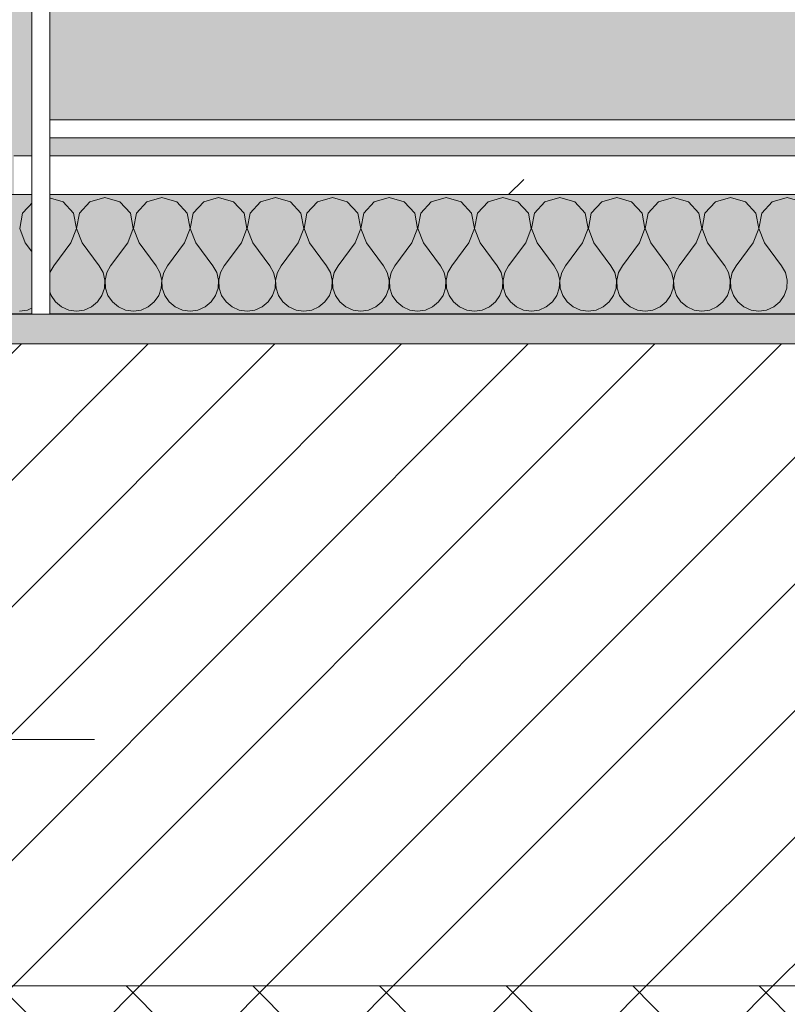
# Model space of a CAD drawing. Header units: millimetres. Extents: x -40968 to 13979, y -19284 to 4746.
# Tile 155 of 256: x -11981 to -11724, y -1425 to -1095. Entities that reach past the tile are written whole.
import ezdxf

# ---------------------------------------------------------------- set-up
doc = ezdxf.new("R2010")
doc.units = ezdxf.units.MM
doc.header["$MEASUREMENT"] = 0
doc.linetypes.add('Wipeout_Contour', pattern=[1000, 0, -1000])
for name, color, linetype in [('10_ESTR_Pilars', 7, 'Continuous'), ('12_FAÇ_Façana', 7, 'Continuous'), ('Nuevo_08_E_Envans secs', 7, 'Continuous'), ('Nuevo_14_PAV_Soft Light Grey 0554', 7, 'Continuous')]:
    doc.layers.add(name, color=color, linetype=linetype)
for name, color, linetype, lineweight in [('10_ESTR_Pilars_Pluma_Nº__20', 1, 'Continuous', 5), ('12_FAÇ_Façana_Pluma_Nº__2', 8, 'Continuous', 5), ('12_FAÇ_Façana_Pluma_Nº__7', 7, 'Continuous', 5), ('Nuevo_08_E_Envans secs_Pluma_Nº__1', 7, 'Continuous', 5)]:
    doc.layers.add(name, color=color, linetype=linetype, lineweight=lineweight)
for name, color, linetype, lineweight, true_color in [('12_FAÇ_Façana_Pluma_Nº__174', 7, 'Continuous', 13, 0xe4ad2c), ('12_FAÇ_Façana_Pluma_Nº__176', 7, 'Continuous', 15, 0x93a0c6), ('Nuevo_08_E_Envans secs_Pluma_Nº__102', 7, 'Continuous', 5, 0xcccccc), ('Nuevo_08_E_Envans secs_Pluma_Nº__171', 171, 'Continuous', 13, 0xaaaaff), ('Nuevo_08_E_Envans secs_Pluma_Nº__177', 7, 'Continuous', 15, 0xf7e046), ('Nuevo_14_PAV_Soft Light Grey 0554_Pluma_Nº__245', 7, 'Continuous', 13, 0xe8e8e8)]:
    doc.layers.add(name, color=color, linetype=linetype, lineweight=lineweight, true_color=true_color)
pattern_1 = [(45, (0, 0), (-183.848, 183.848), [195, -65]), (45, (7e-14, 183.85), (-183.848, 183.848), [195, -65])]

# ---------------------------------------------------------------- blocks, each defined once
blk = doc.blocks.new('Forjado_1_1', base_point=(-23046.79, -1194.06))
at = {"layer": 'Nuevo_14_PAV_Soft Light Grey 0554_Pluma_Nº__245', "linetype": 'Continuous', "lineweight": 0, "true_color": 0xe8e8e8}
h = blk.add_hatch(color=254, dxfattribs=at)
h.paths.add_polyline_path([(-23046.79, -1194.06), (-1631.11, -1193.63), (-1631.11, -6938.97), (-1556.11, -6938.97), (-1556.11, -7503.98), (-1616.26, -7503.98), (-1616.05, -11935.98), (-1564.89, -11935.98), (-1564.89, -12491.98), (-2024.11, -12491.98), (-2024.11, -12338.98), (-6997.39, -12338.98), (-6997.39, -12391.98), (-3637.68, -12391.98), (-3638.94, -13690.72), (-3644.87, -17130.96), (428.17, -17130.98), (428.89, -16788.98), (778.89, -16788.98), (778.35, -17142.97), (2622.91, -17145.82), (2623.01, -17079.79), (3389.91, -17080.98), (3389.61, -17276.98), (5489.84, -17280.21), (5489.84, -17141.49), (5763.89, -17141.49), (5763.89, -16738.98), (6378.89, -16738.98), (6378.89, -12488.98), (5778.89, -12488.98), (5779.74, -11938.87), (6782.11, -11938.85), (6782.11, -9207.42), (6082.11, -9207.42), (6016.11, -7504.98), (6016.11, -9073.42), (2073.42, -9073.42), (2073.42, -5267.32), (5998.89, -5267.32), (5998.89, -1708.98), (5884.89, -967.98), (7332.11, -967.98), (7332.11, 1999.55), (-28277.4, 1999.55), (-23028.39, 1969.01)])
h.paths.add_polyline_path([(492.89, -5267.32), (1951.42, -5267.32), (1951.42, -9073.42), (492.89, -9073.42)], flags=0)
at = {"layer": 'Nuevo_14_PAV_Soft Light Grey 0554_Pluma_Nº__245', "color": 254, "linetype": 'Continuous', "lineweight": 13, "true_color": 0xe8e8e8, "flags": 128}
blk.add_lwpolyline([(428.17, -17130.98), (-3644.87, -17130.96), (-3638.94, -13690.72), (-3637.68, -12391.98), (-6997.39, -12391.98), (-6997.39, -12338.98), (-2024.11, -12338.98), (-2024.11, -12491.98), (-1564.89, -12491.98), (-1564.89, -11935.98), (-1616.05, -11935.98), (-1616.26, -7503.98), (-1556.11, -7503.98), (-1556.11, -6938.97), (-1631.11, -6938.97), (-1631.11, -1193.63), (-23046.79, -1194.06)], dxfattribs=at)
blk = doc.blocks.new('Muro_10_1', base_point=(-12935.93, -1193.98))
at = {"layer": '12_FAÇ_Façana_Pluma_Nº__174', "linetype": 'Continuous', "lineweight": 13, "true_color": 0xe4ad2c}
h = blk.add_hatch(dxfattribs=at)
h.set_pattern_fill('SATE_Aislamiento_0001', color=42, style=0, pattern_type=2)
h.set_pattern_definition([(45, (0, 0), (-21.2132, 21.2132), []), (135, (0, 0), (21.2132, 21.2132), [])])
h.paths.add_polyline_path([(-12035.86, -1598.98), (-8781.93, -1598.98), (-8781.93, -1418.98), (-12035.86, -1418.98)])
at = {"layer": '12_FAÇ_Façana_Pluma_Nº__176', "linetype": 'Continuous', "lineweight": 0, "true_color": 0x495063}
blk.add_hatch(color=251, dxfattribs=at).paths.add_polyline_path([(-11995.86, -1203.98), (-8781.93, -1203.98), (-8781.93, -1193.98), (-11995.86, -1193.98)])
at = {"layer": '12_FAÇ_Façana_Pluma_Nº__2', "linetype": 'Continuous', "lineweight": 5}
h = blk.add_hatch(dxfattribs=at)
h.set_pattern_fill('Ceramic_0001', color=8, style=0, pattern_type=2)
h.set_pattern_definition([(45, (0, 0), (-21.2132, 21.2132), [])])
h.paths.add_polyline_path([(-11995.86, -1418.98), (-8781.93, -1418.98), (-8781.93, -1203.98), (-11995.86, -1203.98)])
at = {"layer": '12_FAÇ_Façana_Pluma_Nº__7', "color": 7, "linetype": 'Continuous', "lineweight": 5}
for p, q in [((-8781.93, -1203.98), (-11995.86, -1203.98)), ((-11995.86, -1418.98), (-8781.93, -1418.98))]:
    blk.add_line(p, q, dxfattribs=at)
at = {"layer": '12_FAÇ_Façana_Pluma_Nº__7', "color": 7, "linetype": 'Continuous', "lineweight": 5, "flags": 128}
blk.add_lwpolyline([(-8781.93, -1193.98), (-11995.86, -1193.98)], dxfattribs=at)
blk = doc.blocks.new('*X247')
at = {"layer": 'Nuevo_08_E_Envans secs_Pluma_Nº__102', "color": 254, "linetype": 'Continuous', "lineweight": 5, "true_color": 0xcccccc}
for p, q in [((-11976.44, -1156.35), (-11979.95, -1160.19)), ((-11971.43, -1154.93), (-11976.44, -1156.35)), ((-11966.42, -1156.35), (-11971.43, -1154.93)), ((-11962.91, -1160.19), (-11966.42, -1156.35)), ((-11957.39, -1156.35), (-11960.9, -1160.19)), ((-11952.38, -1154.93), (-11957.39, -1156.35)), ((-11947.37, -1156.35), (-11952.38, -1154.93)), ((-11943.86, -1160.19), (-11947.37, -1156.35)), ((-11938.34, -1156.35), (-11941.85, -1160.19)), ((-11933.33, -1154.93), (-11938.34, -1156.35)), ((-11928.33, -1156.35), (-11933.33, -1154.93)), ((-11924.81, -1160.19), (-11928.33, -1156.35)), ((-11919.29, -1156.35), (-11922.8, -1160.19)), ((-11914.29, -1154.93), (-11919.29, -1156.35)), ((-11909.28, -1156.35), (-11914.29, -1154.93)), ((-11905.77, -1160.19), (-11909.28, -1156.35)), ((-11900.25, -1156.35), (-11903.76, -1160.19)), ((-11895.24, -1154.93), (-11900.25, -1156.35)), ((-11890.23, -1156.35), (-11895.24, -1154.93)), ((-11886.72, -1160.19), (-11890.23, -1156.35)), ((-11881.2, -1156.35), (-11884.71, -1160.19)), ((-11876.19, -1154.93), (-11881.2, -1156.35)), ((-11871.18, -1156.35), (-11876.19, -1154.93)), ((-11867.67, -1160.19), (-11871.18, -1156.35)), ((-11862.15, -1156.35), (-11865.66, -1160.19)), ((-11857.14, -1154.93), (-11862.15, -1156.35)), ((-11852.14, -1156.35), (-11857.14, -1154.93)), ((-11848.62, -1160.19), (-11852.14, -1156.35)), ((-11843.1, -1156.35), (-11846.61, -1160.19)), ((-11838.1, -1154.93), (-11843.1, -1156.35)), ((-11833.09, -1156.35), (-11838.1, -1154.93)), ((-11829.58, -1160.19), (-11833.09, -1156.35)), ((-11824.05, -1156.35), (-11827.57, -1160.19)), ((-11819.05, -1154.93), (-11824.05, -1156.35)), ((-11814.04, -1156.35), (-11819.05, -1154.93)), ((-11810.53, -1160.19), (-11814.04, -1156.35)), ((-11805.01, -1156.35), (-11808.52, -1160.19)), ((-11800, -1154.93), (-11805.01, -1156.35)), ((-11794.99, -1156.35), (-11800, -1154.93)), ((-11791.48, -1160.19), (-11794.99, -1156.35)), ((-11785.96, -1156.35), (-11789.47, -1160.19)), ((-11780.95, -1154.93), (-11785.96, -1156.35)), ((-11775.95, -1156.35), (-11780.95, -1154.93)), ((-11772.43, -1160.19), (-11775.95, -1156.35)), ((-11766.91, -1156.35), (-11770.42, -1160.19)), ((-11761.9, -1154.93), (-11766.91, -1156.35)), ((-11756.9, -1156.35), (-11761.9, -1154.93)), ((-11753.39, -1160.19), (-11756.9, -1156.35)), ((-11747.86, -1156.35), (-11751.38, -1160.19)), ((-11742.86, -1154.93), (-11747.86, -1156.35)), ((-11737.85, -1156.35), (-11742.86, -1154.93)), ((-11734.34, -1160.19), (-11737.85, -1156.35)), ((-11728.82, -1156.35), (-11732.33, -1160.19)), ((-11723.81, -1154.93), (-11728.82, -1156.35)), ((-11718.8, -1156.35), (-11723.81, -1154.93)), ((-11979.95, -1160.19), (-11980.91, -1165.31)), ((-11961.94, -1165.31), (-11962.91, -1160.19)), ((-11960.9, -1160.19), (-11961.87, -1165.31)), ((-11942.9, -1165.31), (-11943.86, -1160.19)), ((-11941.85, -1160.19), (-11942.82, -1165.31)), ((-11923.85, -1165.31), (-11924.81, -1160.19)), ((-11922.8, -1160.19), (-11923.77, -1165.31)), ((-11904.8, -1165.31), (-11905.77, -1160.19)), ((-11903.76, -1160.19), (-11904.72, -1165.31)), ((-11885.75, -1165.31), (-11886.72, -1160.19)), ((-11884.71, -1160.19), (-11885.68, -1165.31)), ((-11866.71, -1165.31), (-11867.67, -1160.19)), ((-11865.66, -1160.19), (-11866.63, -1165.31)), ((-11847.66, -1165.31), (-11848.62, -1160.19)), ((-11846.61, -1160.19), (-11847.58, -1165.31)), ((-11828.61, -1165.31), (-11829.58, -1160.19)), ((-11827.57, -1160.19), (-11828.53, -1165.31)), ((-11809.56, -1165.31), (-11810.53, -1160.19)), ((-11808.52, -1160.19), (-11809.49, -1165.31)), ((-11790.51, -1165.31), (-11791.48, -1160.19)), ((-11789.47, -1160.19), (-11790.44, -1165.31)), ((-11771.47, -1165.31), (-11772.43, -1160.19)), ((-11770.42, -1160.19), (-11771.39, -1165.31)), ((-11752.42, -1165.31), (-11753.39, -1160.19)), ((-11751.38, -1160.19), (-11752.34, -1165.31)), ((-11733.37, -1165.31), (-11734.34, -1160.19)), ((-11732.33, -1160.19), (-11733.29, -1165.31)), ((-11980.91, -1165.31), (-11979.05, -1170.17)), ((-11963.81, -1170.17), (-11961.94, -1165.31)), ((-11961.87, -1165.31), (-11960, -1170.17)), ((-11944.76, -1170.17), (-11942.9, -1165.31)), ((-11942.82, -1165.31), (-11940.95, -1170.17)), ((-11925.71, -1170.17), (-11923.85, -1165.31)), ((-11923.77, -1165.31), (-11921.9, -1170.17)), ((-11906.67, -1170.17), (-11904.8, -1165.31)), ((-11904.72, -1165.31), (-11902.86, -1170.17)), ((-11887.62, -1170.17), (-11885.75, -1165.31)), ((-11885.68, -1165.31), (-11883.81, -1170.17)), ((-11868.57, -1170.17), (-11866.71, -1165.31)), ((-11866.63, -1165.31), (-11864.76, -1170.17)), ((-11849.52, -1170.17), (-11847.66, -1165.31)), ((-11847.58, -1165.31), (-11845.71, -1170.17)), ((-11830.48, -1170.17), (-11828.61, -1165.31)), ((-11828.53, -1165.31), (-11826.67, -1170.17)), ((-11811.43, -1170.17), (-11809.56, -1165.31)), ((-11809.49, -1165.31), (-11807.62, -1170.17)), ((-11792.38, -1170.17), (-11790.51, -1165.31)), ((-11790.44, -1165.31), (-11788.57, -1170.17)), ((-11773.33, -1170.17), (-11771.47, -1165.31)), ((-11771.39, -1165.31), (-11769.52, -1170.17)), ((-11754.29, -1170.17), (-11752.42, -1165.31)), ((-11752.34, -1165.31), (-11750.48, -1170.17)), ((-11735.24, -1170.17), (-11733.37, -1165.31)), ((-11733.29, -1165.31), (-11731.43, -1170.17)), ((-11979.05, -1170.17), (-11973.33, -1177.79)), ((-11963.81, -1170.17), (-11969.52, -1177.79)), ((-11960, -1170.17), (-11954.29, -1177.79)), ((-11944.76, -1170.17), (-11950.48, -1177.79)), ((-11940.95, -1170.17), (-11935.24, -1177.79)), ((-11925.71, -1170.17), (-11931.43, -1177.79)), ((-11921.9, -1170.17), (-11916.19, -1177.79)), ((-11906.67, -1170.17), (-11912.38, -1177.79)), ((-11902.86, -1170.17), (-11897.14, -1177.79)), ((-11887.62, -1170.17), (-11893.33, -1177.79)), ((-11883.81, -1170.17), (-11878.1, -1177.79)), ((-11868.57, -1170.17), (-11874.29, -1177.79)), ((-11864.76, -1170.17), (-11859.05, -1177.79)), ((-11849.52, -1170.17), (-11855.24, -1177.79)), ((-11845.71, -1170.17), (-11840, -1177.79)), ((-11830.48, -1170.17), (-11836.19, -1177.79)), ((-11826.67, -1170.17), (-11820.95, -1177.79)), ((-11811.43, -1170.17), (-11817.14, -1177.79)), ((-11807.62, -1170.17), (-11801.9, -1177.79)), ((-11792.38, -1170.17), (-11798.1, -1177.79)), ((-11788.57, -1170.17), (-11782.86, -1177.79)), ((-11773.33, -1170.17), (-11779.05, -1177.79)), ((-11769.52, -1170.17), (-11763.81, -1177.79)), ((-11754.29, -1170.17), (-11760, -1177.79)), ((-11750.48, -1170.17), (-11744.76, -1177.79)), ((-11735.24, -1170.17), (-11740.95, -1177.79)), ((-11731.43, -1170.17), (-11725.71, -1177.79)), ((-11972.06, -1180.08), (-11973.33, -1177.79)), ((-11971.47, -1182.64), (-11972.06, -1180.08)), ((-11970.8, -1180.08), (-11971.39, -1182.64)), ((-11969.52, -1177.79), (-11970.8, -1180.08)), ((-11953.01, -1180.08), (-11954.29, -1177.79)), ((-11952.42, -1182.64), (-11953.01, -1180.08)), ((-11951.75, -1180.08), (-11952.34, -1182.64)), ((-11950.48, -1177.79), (-11951.75, -1180.08)), ((-11933.97, -1180.08), (-11935.24, -1177.79)), ((-11933.37, -1182.64), (-11933.97, -1180.08)), ((-11932.7, -1180.08), (-11933.29, -1182.64)), ((-11931.43, -1177.79), (-11932.7, -1180.08)), ((-11914.92, -1180.08), (-11916.19, -1177.79)), ((-11914.32, -1182.64), (-11914.92, -1180.08)), ((-11913.65, -1180.08), (-11914.25, -1182.64)), ((-11912.38, -1177.79), (-11913.65, -1180.08)), ((-11895.87, -1180.08), (-11897.14, -1177.79)), ((-11895.28, -1182.64), (-11895.87, -1180.08)), ((-11894.6, -1180.08), (-11895.2, -1182.64)), ((-11893.33, -1177.79), (-11894.6, -1180.08)), ((-11876.82, -1180.08), (-11878.1, -1177.79)), ((-11876.23, -1182.64), (-11876.82, -1180.08)), ((-11875.56, -1180.08), (-11876.15, -1182.64)), ((-11874.29, -1177.79), (-11875.56, -1180.08)), ((-11857.78, -1180.08), (-11859.05, -1177.79)), ((-11857.18, -1182.64), (-11857.78, -1180.08)), ((-11856.51, -1180.08), (-11857.1, -1182.64)), ((-11855.24, -1177.79), (-11856.51, -1180.08)), ((-11838.73, -1180.08), (-11840, -1177.79)), ((-11838.13, -1182.64), (-11838.73, -1180.08)), ((-11837.46, -1180.08), (-11838.06, -1182.64)), ((-11836.19, -1177.79), (-11837.46, -1180.08)), ((-11819.68, -1180.08), (-11820.95, -1177.79)), ((-11819.09, -1182.64), (-11819.68, -1180.08)), ((-11818.41, -1180.08), (-11819.01, -1182.64)), ((-11817.14, -1177.79), (-11818.41, -1180.08)), ((-11800.63, -1180.08), (-11801.9, -1177.79)), ((-11800.04, -1182.64), (-11800.63, -1180.08)), ((-11799.37, -1180.08), (-11799.96, -1182.64)), ((-11798.1, -1177.79), (-11799.37, -1180.08)), ((-11781.59, -1180.08), (-11782.86, -1177.79)), ((-11780.99, -1182.64), (-11781.59, -1180.08)), ((-11780.32, -1180.08), (-11780.91, -1182.64)), ((-11779.05, -1177.79), (-11780.32, -1180.08)), ((-11762.54, -1180.08), (-11763.81, -1177.79)), ((-11761.94, -1182.64), (-11762.54, -1180.08)), ((-11761.27, -1180.08), (-11761.87, -1182.64)), ((-11760, -1177.79), (-11761.27, -1180.08)), ((-11743.49, -1180.08), (-11744.76, -1177.79)), ((-11742.9, -1182.64), (-11743.49, -1180.08)), ((-11742.22, -1180.08), (-11742.82, -1182.64)), ((-11740.95, -1177.79), (-11742.22, -1180.08)), ((-11724.44, -1180.08), (-11725.71, -1177.79)), ((-11723.85, -1182.64), (-11724.44, -1180.08)), ((-11971.59, -1185.27), (-11971.47, -1182.64)), ((-11971.39, -1182.64), (-11971.26, -1185.27)), ((-11952.55, -1185.27), (-11952.42, -1182.64)), ((-11952.34, -1182.64), (-11952.22, -1185.27)), ((-11933.5, -1185.27), (-11933.37, -1182.64)), ((-11933.29, -1182.64), (-11933.17, -1185.27)), ((-11914.45, -1185.27), (-11914.32, -1182.64)), ((-11914.25, -1182.64), (-11914.12, -1185.27)), ((-11895.4, -1185.27), (-11895.28, -1182.64)), ((-11895.2, -1182.64), (-11895.07, -1185.27)), ((-11876.36, -1185.27), (-11876.23, -1182.64)), ((-11876.15, -1182.64), (-11876.02, -1185.27)), ((-11857.31, -1185.27), (-11857.18, -1182.64)), ((-11857.1, -1182.64), (-11856.98, -1185.27)), ((-11838.26, -1185.27), (-11838.13, -1182.64)), ((-11838.06, -1182.64), (-11837.93, -1185.27)), ((-11819.21, -1185.27), (-11819.09, -1182.64)), ((-11819.01, -1182.64), (-11818.88, -1185.27)), ((-11800.17, -1185.27), (-11800.04, -1182.64)), ((-11799.96, -1182.64), (-11799.83, -1185.27)), ((-11781.12, -1185.27), (-11780.99, -1182.64)), ((-11780.91, -1182.64), (-11780.79, -1185.27)), ((-11762.07, -1185.27), (-11761.94, -1182.64)), ((-11761.87, -1182.64), (-11761.74, -1185.27)), ((-11743.02, -1185.27), (-11742.9, -1182.64)), ((-11742.82, -1182.64), (-11742.69, -1185.27)), ((-11723.98, -1185.27), (-11723.85, -1182.64)), ((-11972.43, -1187.76), (-11971.59, -1185.27)), ((-11971.26, -1185.27), (-11970.42, -1187.76)), ((-11953.39, -1187.76), (-11952.55, -1185.27)), ((-11952.22, -1185.27), (-11951.38, -1187.76)), ((-11934.34, -1187.76), (-11933.5, -1185.27)), ((-11933.17, -1185.27), (-11932.33, -1187.76)), ((-11915.29, -1187.76), (-11914.45, -1185.27)), ((-11914.12, -1185.27), (-11913.28, -1187.76)), ((-11896.24, -1187.76), (-11895.4, -1185.27)), ((-11895.07, -1185.27), (-11894.23, -1187.76)), ((-11877.2, -1187.76), (-11876.36, -1185.27)), ((-11876.02, -1185.27), (-11875.19, -1187.76)), ((-11858.15, -1187.76), (-11857.31, -1185.27)), ((-11856.98, -1185.27), (-11856.14, -1187.76)), ((-11839.1, -1187.76), (-11838.26, -1185.27)), ((-11837.93, -1185.27), (-11837.09, -1187.76)), ((-11820.05, -1187.76), (-11819.21, -1185.27)), ((-11818.88, -1185.27), (-11818.04, -1187.76)), ((-11801.01, -1187.76), (-11800.17, -1185.27)), ((-11799.83, -1185.27), (-11798.99, -1187.76)), ((-11781.96, -1187.76), (-11781.12, -1185.27)), ((-11780.79, -1185.27), (-11779.95, -1187.76)), ((-11762.91, -1187.76), (-11762.07, -1185.27)), ((-11761.74, -1185.27), (-11760.9, -1187.76)), ((-11743.86, -1187.76), (-11743.02, -1185.27)), ((-11742.69, -1185.27), (-11741.85, -1187.76)), ((-11724.81, -1187.76), (-11723.98, -1185.27)), ((-11975.95, -1191.6), (-11973.92, -1189.92)), ((-11973.92, -1189.92), (-11972.43, -1187.76)), ((-11970.42, -1187.76), (-11968.94, -1189.92)), ((-11968.94, -1189.92), (-11966.91, -1191.6)), ((-11956.9, -1191.6), (-11954.87, -1189.92)), ((-11954.87, -1189.92), (-11953.39, -1187.76)), ((-11951.38, -1187.76), (-11949.89, -1189.92)), ((-11949.89, -1189.92), (-11947.86, -1191.6)), ((-11937.85, -1191.6), (-11935.83, -1189.92)), ((-11935.83, -1189.92), (-11934.34, -1187.76)), ((-11932.33, -1187.76), (-11930.84, -1189.92)), ((-11930.84, -1189.92), (-11928.82, -1191.6)), ((-11918.8, -1191.6), (-11916.78, -1189.92)), ((-11916.78, -1189.92), (-11915.29, -1187.76)), ((-11913.28, -1187.76), (-11911.79, -1189.92)), ((-11911.79, -1189.92), (-11909.77, -1191.6)), ((-11899.75, -1191.6), (-11897.73, -1189.92)), ((-11897.73, -1189.92), (-11896.24, -1187.76)), ((-11894.23, -1187.76), (-11892.74, -1189.92)), ((-11892.74, -1189.92), (-11890.72, -1191.6)), ((-11880.71, -1191.6), (-11878.68, -1189.92)), ((-11878.68, -1189.92), (-11877.2, -1187.76)), ((-11875.19, -1187.76), (-11873.7, -1189.92)), ((-11873.7, -1189.92), (-11871.67, -1191.6)), ((-11861.66, -1191.6), (-11859.64, -1189.92)), ((-11859.64, -1189.92), (-11858.15, -1187.76)), ((-11856.14, -1187.76), (-11854.65, -1189.92)), ((-11854.65, -1189.92), (-11852.63, -1191.6)), ((-11842.61, -1191.6), (-11840.59, -1189.92)), ((-11840.59, -1189.92), (-11839.1, -1187.76)), ((-11837.09, -1187.76), (-11835.6, -1189.92)), ((-11835.6, -1189.92), (-11833.58, -1191.6)), ((-11823.56, -1191.6), (-11821.54, -1189.92)), ((-11821.54, -1189.92), (-11820.05, -1187.76)), ((-11818.04, -1187.76), (-11816.55, -1189.92)), ((-11816.55, -1189.92), (-11814.53, -1191.6)), ((-11804.52, -1191.6), (-11802.49, -1189.92)), ((-11802.49, -1189.92), (-11801.01, -1187.76)), ((-11798.99, -1187.76), (-11797.51, -1189.92)), ((-11797.51, -1189.92), (-11795.48, -1191.6)), ((-11785.47, -1191.6), (-11783.45, -1189.92)), ((-11783.45, -1189.92), (-11781.96, -1187.76)), ((-11779.95, -1187.76), (-11778.46, -1189.92)), ((-11778.46, -1189.92), (-11776.44, -1191.6)), ((-11766.42, -1191.6), (-11764.4, -1189.92)), ((-11764.4, -1189.92), (-11762.91, -1187.76)), ((-11760.9, -1187.76), (-11759.41, -1189.92)), ((-11759.41, -1189.92), (-11757.39, -1191.6)), ((-11747.37, -1191.6), (-11745.35, -1189.92)), ((-11745.35, -1189.92), (-11743.86, -1187.76)), ((-11741.85, -1187.76), (-11740.36, -1189.92)), ((-11740.36, -1189.92), (-11738.34, -1191.6)), ((-11728.33, -1191.6), (-11726.3, -1189.92)), ((-11726.3, -1189.92), (-11724.81, -1187.76)), ((-11980.95, -1193.02), (-11978.35, -1192.66)), ((-11978.35, -1192.66), (-11975.95, -1191.6)), ((-11966.91, -1191.6), (-11964.51, -1192.66)), ((-11964.51, -1192.66), (-11961.9, -1193.02)), ((-11961.9, -1193.02), (-11959.3, -1192.66)), ((-11959.3, -1192.66), (-11956.9, -1191.6)), ((-11947.86, -1191.6), (-11945.46, -1192.66)), ((-11945.46, -1192.66), (-11942.86, -1193.02)), ((-11942.86, -1193.02), (-11940.25, -1192.66)), ((-11940.25, -1192.66), (-11937.85, -1191.6)), ((-11928.82, -1191.6), (-11926.41, -1192.66)), ((-11926.41, -1192.66), (-11923.81, -1193.02)), ((-11923.81, -1193.02), (-11921.21, -1192.66)), ((-11921.21, -1192.66), (-11918.8, -1191.6)), ((-11909.77, -1191.6), (-11907.36, -1192.66)), ((-11907.36, -1192.66), (-11904.76, -1193.02)), ((-11904.76, -1193.02), (-11902.16, -1192.66)), ((-11902.16, -1192.66), (-11899.75, -1191.6)), ((-11890.72, -1191.6), (-11888.32, -1192.66)), ((-11888.32, -1192.66), (-11885.71, -1193.02)), ((-11885.71, -1193.02), (-11883.11, -1192.66)), ((-11883.11, -1192.66), (-11880.71, -1191.6)), ((-11871.67, -1191.6), (-11869.27, -1192.66)), ((-11869.27, -1192.66), (-11866.67, -1193.02)), ((-11866.67, -1193.02), (-11864.06, -1192.66)), ((-11864.06, -1192.66), (-11861.66, -1191.6)), ((-11852.63, -1191.6), (-11850.22, -1192.66)), ((-11850.22, -1192.66), (-11847.62, -1193.02)), ((-11847.62, -1193.02), (-11845.02, -1192.66)), ((-11845.02, -1192.66), (-11842.61, -1191.6)), ((-11833.58, -1191.6), (-11831.17, -1192.66)), ((-11831.17, -1192.66), (-11828.57, -1193.02)), ((-11828.57, -1193.02), (-11825.97, -1192.66)), ((-11825.97, -1192.66), (-11823.56, -1191.6)), ((-11814.53, -1191.6), (-11812.13, -1192.66)), ((-11812.13, -1192.66), (-11809.52, -1193.02)), ((-11809.52, -1193.02), (-11806.92, -1192.66)), ((-11806.92, -1192.66), (-11804.52, -1191.6)), ((-11795.48, -1191.6), (-11793.08, -1192.66)), ((-11793.08, -1192.66), (-11790.48, -1193.02)), ((-11790.48, -1193.02), (-11787.87, -1192.66)), ((-11787.87, -1192.66), (-11785.47, -1191.6)), ((-11776.44, -1191.6), (-11774.03, -1192.66)), ((-11774.03, -1192.66), (-11771.43, -1193.02)), ((-11771.43, -1193.02), (-11768.83, -1192.66)), ((-11768.83, -1192.66), (-11766.42, -1191.6)), ((-11757.39, -1191.6), (-11754.98, -1192.66)), ((-11754.98, -1192.66), (-11752.38, -1193.02)), ((-11752.38, -1193.02), (-11749.78, -1192.66)), ((-11749.78, -1192.66), (-11747.37, -1191.6)), ((-11738.34, -1191.6), (-11735.94, -1192.66)), ((-11735.94, -1192.66), (-11733.33, -1193.02)), ((-11733.33, -1193.02), (-11730.73, -1192.66)), ((-11730.73, -1192.66), (-11728.33, -1191.6))]:
    blk.add_line(p, q, dxfattribs=at)
blk = doc.blocks.new('Muro_94_1', base_point=(-8781.93, -1193.98))
at = {"layer": 'Nuevo_08_E_Envans secs_Pluma_Nº__1', "color": 7, "linetype": 'Continuous', "lineweight": 5, "flags": 128}
blk.add_lwpolyline([(-12035.86, -1193.98), (-8781.93, -1193.98)], dxfattribs=at)
at = {"color": 254, "linetype": 'Wipeout_Contour', "lineweight": 0, "ltscale": 41757.661054}
blk.add_wipeout([(-11970.86, -1134.98), (-8781.93, -1134.98), (-8781.93, -1128.98), (-11970.86, -1128.98)], dxfattribs=at).dxf.layer = 'Nuevo_08_E_Envans secs'
at = {"color": 254, "linetype": 'Wipeout_Contour', "lineweight": 0, "ltscale": 41788.485381}
blk.add_wipeout([(-11982.86, -1153.98), (-8781.93, -1153.98), (-8781.93, -1140.98), (-11982.86, -1140.98)], dxfattribs=at).dxf.layer = 'Nuevo_08_E_Envans secs'
at = {"layer": 'Nuevo_08_E_Envans secs_Pluma_Nº__171', "linetype": 'Continuous', "lineweight": 13, "true_color": 0xaaaaff}
h = blk.add_hatch(dxfattribs=at)
h.set_pattern_fill('Panellat_HPL_0001', color=161, style=0, pattern_type=2)
h.set_pattern_definition(pattern_1)
h.paths.add_polyline_path([(-11970.86, -1134.98), (-8781.93, -1134.98), (-8781.93, -1128.98), (-11970.86, -1128.98)])
at = {"layer": 'Nuevo_08_E_Envans secs_Pluma_Nº__177', "linetype": 'Continuous', "lineweight": 15, "true_color": 0xf7e046}
h = blk.add_hatch(dxfattribs=at)
h.set_pattern_fill('Panellat_HPL_0001', color=53, style=0, pattern_type=2)
h.set_pattern_definition(pattern_1)
h.paths.add_polyline_path([(-11982.86, -1153.98), (-8781.93, -1153.98), (-8781.93, -1140.98), (-11982.86, -1140.98)])
at = {"layer": 'Nuevo_08_E_Envans secs_Pluma_Nº__1', "color": 7, "linetype": 'Continuous', "lineweight": 5}
for p, q in [((-8781.93, -1140.98), (-11982.86, -1140.98)), ((-8781.93, -1153.98), (-11995.86, -1153.98))]:
    blk.add_line(p, q, dxfattribs=at)
at = {"layer": 'Nuevo_08_E_Envans secs', "color": 7, "lineweight": 20}
blk.add_blockref('*X247', (0, 0), dxfattribs=at)
at = {"color": 254, "linetype": 'Wipeout_Contour', "lineweight": 0, "ltscale": 36079.583962}
blk.add_wipeout([(-11970.86, -1128.98), (-11976.86, -1134.98), (-11970.86, -1134.98)], dxfattribs=at).dxf.layer = 'Nuevo_08_E_Envans secs'
at = {"layer": 'Nuevo_08_E_Envans secs_Pluma_Nº__171', "linetype": 'Continuous', "lineweight": 13, "true_color": 0xaaaaff}
h = blk.add_hatch(dxfattribs=at)
h.set_pattern_fill('Panellat_HPL_0001', color=161, style=0, pattern_type=2)
h.set_pattern_definition(pattern_1)
h.paths.add_polyline_path([(-11970.86, -1128.98), (-11976.86, -1134.98), (-11970.86, -1134.98)])
at = {"layer": 'Nuevo_08_E_Envans secs_Pluma_Nº__1', "color": 7, "linetype": 'Continuous', "lineweight": 5}
blk.add_line((-8781.93, -1134.98), (-11976.86, -1134.98), dxfattribs=at)
at = {"layer": 'Nuevo_08_E_Envans secs_Pluma_Nº__1', "color": 7, "linetype": 'Continuous', "lineweight": 5, "flags": 128}
blk.add_lwpolyline([(-8781.93, -1128.98), (-11970.86, -1128.98)], dxfattribs=at)
blk = doc.blocks.new('Muro_95_1', base_point=(-12035.86, -1193.98))
at = {"color": 254, "linetype": 'Wipeout_Contour', "lineweight": 0, "ltscale": 48098.03769}
blk.add_wipeout([(-11976.86, -1002.81), (-11976.86, -1193.98), (-11970.86, -1193.98), (-11970.86, -1002.81)], dxfattribs=at).dxf.layer = 'Nuevo_08_E_Envans secs'
at = {"layer": 'Nuevo_08_E_Envans secs_Pluma_Nº__171', "linetype": 'Continuous', "lineweight": 13, "true_color": 0xaaaaff}
h = blk.add_hatch(dxfattribs=at)
h.set_pattern_fill('Panellat_HPL_0001', color=161, style=0, pattern_type=2)
h.set_pattern_definition(pattern_1)
h.paths.add_polyline_path([(-11976.86, -1002.81), (-11976.86, -1193.98), (-11970.86, -1193.98), (-11970.86, -1002.81)])
at = {"layer": 'Nuevo_08_E_Envans secs_Pluma_Nº__1', "color": 7, "linetype": 'Continuous', "lineweight": 5}
blk.add_line((-11976.86, -1193.98), (-11976.86, -1008.81), dxfattribs=at)
at = {"layer": 'Nuevo_08_E_Envans secs_Pluma_Nº__1', "color": 7, "linetype": 'Continuous', "lineweight": 5, "flags": 128}
for points in [[(-11970.86, -1193.98), (-11970.86, -1002.81)], [(-11976.86, -1193.98), (-11982.86, -1193.98)], [(-11970.86, -1193.98), (-11976.86, -1193.98)]]:
    blk.add_lwpolyline(points, dxfattribs=at)
blk = doc.blocks.new('Pilar_4_1', base_point=(-12235.86, -1336.48))
at = {"layer": '10_ESTR_Pilars_Pluma_Nº__20', "color": 1, "linetype": 'Continuous', "lineweight": 5}
blk.add_line((-12155.86, -1336.48), (-11955.86, -1336.48), dxfattribs=at)

msp = doc.modelspace()

# ---------------------------------------------------------------- block references
at = {"layer": '12_FAÇ_Façana', "color": 7, "lineweight": 20}
msp.add_blockref('Muro_10_1', (-12935.93, -1193.98), dxfattribs=at)
at = {"layer": 'Nuevo_14_PAV_Soft Light Grey 0554', "color": 254, "linetype": 'Continuous', "lineweight": 13, "true_color": 0xe8e8e8}
msp.add_blockref('Forjado_1_1', (-23046.79, -1194.06), dxfattribs=at)

# ---------------------------------------------------------------- next in the draw order: block references
at = {"layer": 'Nuevo_08_E_Envans secs', "color": 7, "lineweight": 20}
msp.add_blockref('Muro_94_1', (-8781.93, -1193.98), dxfattribs=at)

# ---------------------------------------------------------------- next in the draw order: block references
msp.add_blockref('Muro_95_1', (-12035.86, -1193.98), dxfattribs=at)

# ---------------------------------------------------------------- next in the draw order: block references
at = {"layer": '10_ESTR_Pilars', "color": 7, "lineweight": 20}
msp.add_blockref('Pilar_4_1', (-12235.86, -1336.48), dxfattribs=at)

doc.saveas('drawing.dxf')
